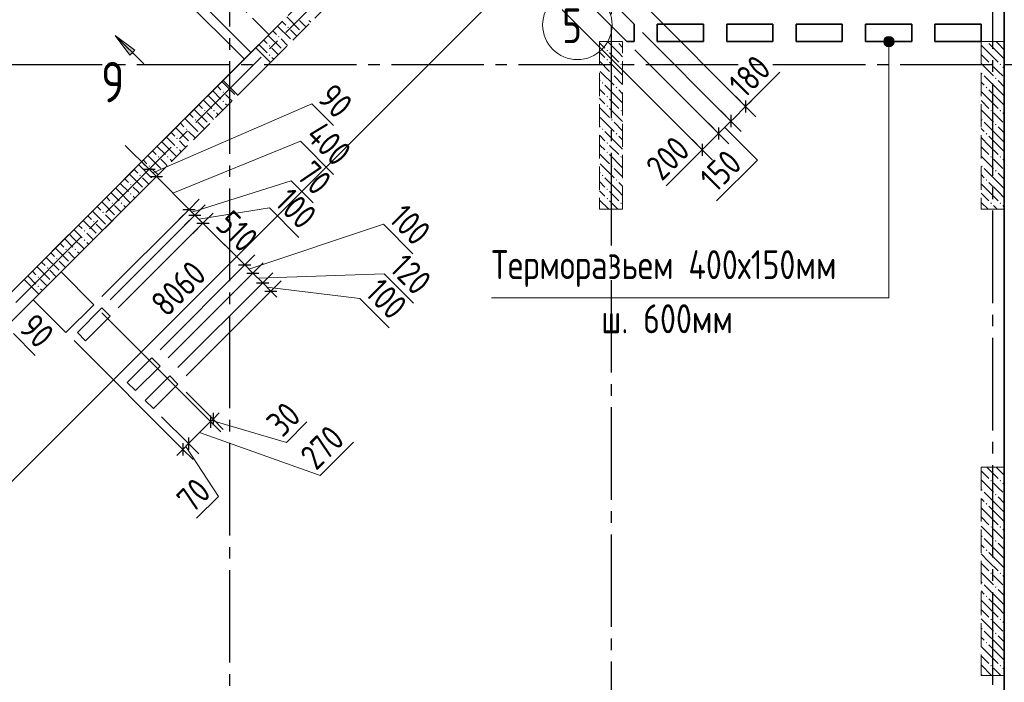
# Model space of a CAD drawing. Header units: millimetres. Extents: x 0 to 43617, y 0 to 59400.
# Tile 13 of 24: x 24560 to 33075, y 19190 to 24920. Entities that reach past the tile are written whole.
import ezdxf

# ---------------------------------------------------------------- set-up
doc = ezdxf.new("R2010")
doc.units = ezdxf.units.MM
doc.linetypes.add('______2', pattern=[270, 200, -70])
doc.linetypes.add('______5', pattern=[1100, 800, -100, 100, -100])
for name, color, linetype, lineweight in [('Standard', 7, 'Continuous', 25), ('ЖБ Балка Вышележаща', 7, 'Continuous', 25), ('ЖБ Пилон', 180, 'Continuous', 25), ('Макрос окна_ макрос двери', 7, 'Continuous', 18), ('Оси', 40, '______5', 18), ('Примечания', 7, 'Continuous', 25), ('Размерная выноска', 7, 'Continuous', 13), ('Сечения символ', 7, 'Continuous', 25)]:
    doc.layers.add(name, color=color, linetype=linetype, lineweight=lineweight)
for name, color, linetype, lineweight, true_color in [('ЖБ Балка Нижележащая', 7, '______2', 25, 0x8c8cff), ('ЖБ Перекрытие верхний уровень', 7, 'Continuous', 25, 0xe0e0ff), ('ЖБ Стена верхний уровень', 7, 'Continuous', 25, 0x006e00)]:
    doc.layers.add(name, color=color, linetype=linetype, lineweight=lineweight, true_color=true_color)
doc.styles.add('GOST 2.304-81', font='txt')
doc.styles.add('ISOCPEUR', font='txt')

msp = doc.modelspace()

# ---------------------------------------------------------------- hatches: boundary and pattern name
at = {"layer": 'ЖБ Пилон', "linetype": 'Continuous', "lineweight": 18, "transparency": 33554687}
for points in [[(29724.3, 24730), (29721, 24726.6), (29717.6, 24730)], [(32924.3, 24730), (32921, 24726.6), (32917.6, 24730)], [(29634.5, 24653.1), (29640.9, 24659.6), (29647.4, 24653.1), (29640.9, 24646.6)], [(29634.5, 24573.1), (29640.9, 24579.6), (29647.4, 24573.1), (29640.9, 24566.6)], [(29754.4, 24533.1), (29760.9, 24539.6), (29767.4, 24533.1), (29760.9, 24526.6)], [(32954.4, 24533.1), (32960.9, 24539.6), (32967.4, 24533.1), (32960.9, 24526.6)], [(33034.4, 24533.1), (33040.9, 24539.6), (33047.4, 24533.1), (33040.9, 24526.6)], [(29674.5, 24453.1), (29681, 24459.6), (29687.5, 24453.1), (29681, 24446.6)], [(32874.5, 24453.1), (32881, 24459.6), (32887.5, 24453.1), (32881, 24446.6)], [(29594.5, 24373.1), (29601, 24379.6), (29607.5, 24373.1), (29601, 24366.6)], [(32994.5, 24413.1), (33001, 24419.6), (33007.5, 24413.1), (33001, 24406.6)], [(29714.5, 24333.1), (29721, 24339.6), (29727.4, 24333.1), (29721, 24326.6)], [(32914.5, 24333.1), (32921, 24339.6), (32927.4, 24333.1), (32921, 24326.6)], [(29634.5, 24253.1), (29640.9, 24259.6), (29647.4, 24253.1), (29640.9, 24246.6)], [(29634.5, 24173.1), (29640.9, 24179.6), (29647.4, 24173.1), (29640.9, 24166.6)], [(29754.4, 24133.1), (29760.9, 24139.6), (29767.4, 24133.1), (29760.9, 24126.6)], [(32954.4, 24133.1), (32960.9, 24139.6), (32967.4, 24133.1), (32960.9, 24126.6)], [(33034.4, 24133.1), (33040.9, 24139.6), (33047.4, 24133.1), (33040.9, 24126.6)], [(29674.5, 24053.1), (29681, 24059.6), (29687.5, 24053.1), (29681, 24046.6)], [(32874.5, 24053.1), (32881, 24059.6), (32887.5, 24053.1), (32881, 24046.6)], [(32994.5, 24013.1), (33001, 24019.6), (33007.5, 24013.1), (33001, 24006.6)], [(29594.5, 23973.1), (29601, 23979.6), (29607.5, 23973.1), (29601, 23966.6)], [(29714.5, 23933.1), (29721, 23939.6), (29727.4, 23933.1), (29721, 23926.6)], [(32914.5, 23933.1), (32921, 23939.6), (32927.4, 23933.1), (32921, 23926.6)], [(29634.5, 23853.1), (29640.9, 23859.6), (29647.4, 23853.1), (29640.9, 23846.6)], [(29634.5, 23773.1), (29640.9, 23779.6), (29647.4, 23773.1), (29640.9, 23766.6)], [(29754.4, 23733.1), (29760.9, 23739.6), (29767.4, 23733.1), (29760.9, 23726.6)], [(32954.4, 23733.1), (32960.9, 23739.6), (32967.4, 23733.1), (32960.9, 23726.6)], [(33034.4, 23733.1), (33040.9, 23739.6), (33047.4, 23733.1), (33040.9, 23726.6)], [(29674.5, 23653.1), (29681, 23659.6), (29687.5, 23653.1), (29681, 23646.6)], [(32874.5, 23653.1), (32881, 23659.6), (32887.5, 23653.1), (32881, 23646.6)], [(32994.5, 23613.1), (33001, 23619.6), (33007.5, 23613.1), (33001, 23606.6)], [(29594.5, 23573.1), (29601, 23579.6), (29607.5, 23573.1), (29601, 23566.6)], [(29714.5, 23533.1), (29721, 23539.6), (29727.4, 23533.1), (29721, 23526.6)], [(32914.5, 23533.1), (32921, 23539.6), (32927.4, 23533.1), (32921, 23526.6)], [(29634.5, 23453.1), (29640.9, 23459.6), (29647.4, 23453.1), (29640.9, 23446.6)], [(29634.5, 23373.1), (29640.9, 23379.6), (29647.4, 23373.1), (29640.9, 23366.6)], [(29754.4, 23333.1), (29760.9, 23339.6), (29767.4, 23333.1), (29760.9, 23326.6)], [(32954.4, 23333.1), (32960.9, 23339.6), (32967.4, 23333.1), (32960.9, 23326.6)], [(33034.4, 23333.1), (33040.9, 23339.6), (33047.4, 23333.1), (33040.9, 23326.6)], [(32954.4, 20933.1), (32960.9, 20939.6), (32967.4, 20933.1), (32960.9, 20926.6)], [(33034.4, 20933.1), (33040.9, 20939.6), (33047.4, 20933.1), (33040.9, 20926.6)], [(32874.5, 20853.1), (32881, 20859.6), (32887.5, 20853.1), (32881, 20846.6)], [(32994.5, 20813.1), (33001, 20819.6), (33007.5, 20813.1), (33001, 20806.6)], [(32914.5, 20733.1), (32921, 20739.6), (32927.4, 20733.1), (32921, 20726.6)], [(32954.4, 20533.1), (32960.9, 20539.6), (32967.4, 20533.1), (32960.9, 20526.6)], [(33034.4, 20533.1), (33040.9, 20539.6), (33047.4, 20533.1), (33040.9, 20526.6)], [(32874.5, 20453.1), (32881, 20459.6), (32887.5, 20453.1), (32881, 20446.6)], [(32994.5, 20413.1), (33001, 20419.6), (33007.5, 20413.1), (33001, 20406.6)], [(32914.5, 20333.1), (32921, 20339.6), (32927.4, 20333.1), (32921, 20326.6)], [(32954.4, 20133.1), (32960.9, 20139.6), (32967.4, 20133.1), (32960.9, 20126.6)], [(33034.4, 20133.1), (33040.9, 20139.6), (33047.4, 20133.1), (33040.9, 20126.6)], [(32874.5, 20053.1), (32881, 20059.6), (32887.5, 20053.1), (32881, 20046.6)], [(32994.5, 20013.1), (33001, 20019.6), (33007.5, 20013.1), (33001, 20006.6)], [(32914.5, 19933.1), (32921, 19939.6), (32927.4, 19933.1), (32921, 19926.6)], [(32954.4, 19733.1), (32960.9, 19739.6), (32967.4, 19733.1), (32960.9, 19726.6)], [(33034.4, 19733.1), (33040.9, 19739.6), (33047.4, 19733.1), (33040.9, 19726.6)], [(32874.5, 19653.1), (32881, 19659.6), (32887.5, 19653.1), (32881, 19646.6)], [(32994.5, 19613.1), (33001, 19619.6), (33007.5, 19613.1), (33001, 19606.6)], [(32914.5, 19533.1), (32921, 19539.6), (32927.4, 19533.1), (32921, 19526.6)], [(32954.4, 19333.1), (32960.9, 19339.6), (32967.4, 19333.1), (32960.9, 19326.6)], [(33034.4, 19333.1), (33040.9, 19339.6), (33047.4, 19333.1), (33040.9, 19326.6)], [(32874.5, 19253.1), (32881, 19259.6), (32887.5, 19253.1), (32884.3, 19250), (32877.6, 19250)]]:
    msp.add_hatch(color=7, dxfattribs=at).paths.add_polyline_path(points, flags=16)
at = {"layer": 'ЖБ Стена верхний уровень', "linetype": 'Continuous', "lineweight": 18, "transparency": 33554687}
for points in [[(26794.5, 24773.1), (26801, 24779.6), (26807.5, 24773.1), (26801, 24766.6)], [(26874.5, 24853.1), (26881, 24859.6), (26887.5, 24853.1), (26881, 24846.6)], [(26714.5, 24693.1), (26721, 24699.6), (26727.4, 24693.1), (26721, 24686.6)], [(26714.5, 24613.1), (26721, 24619.6), (26727.4, 24613.1), (26721, 24606.6)], [(26314.5, 24293.1), (26321, 24299.6), (26327.4, 24293.1), (26321, 24286.6)], [(26314.5, 24213.1), (26321, 24219.6), (26327.4, 24213.1), (26321, 24206.6)], [(26154.4, 24133.1), (26160.9, 24139.6), (26167.4, 24133.1), (26160.9, 24126.6)], [(26234.5, 24133.1), (26240.9, 24139.6), (26247.4, 24133.1), (26240.9, 24126.6)], [(26074.5, 24053.1), (26081, 24059.6), (26087.5, 24053.1), (26081, 24046.6)], [(25994.5, 23973.1), (26001, 23979.6), (26007.5, 23973.1), (26001, 23966.6)], [(25914.5, 23893.1), (25921, 23899.6), (25927.4, 23893.1), (25921, 23886.6)], [(25914.5, 23813.1), (25921, 23819.6), (25927.4, 23813.1), (25921, 23806.6)], [(25754.4, 23733.1), (25760.9, 23739.6), (25767.4, 23733.1), (25760.9, 23726.6)], [(25834.5, 23733.1), (25840.9, 23739.6), (25847.4, 23733.1), (25840.9, 23726.6)], [(25674.5, 23653.1), (25681, 23659.6), (25687.5, 23653.1), (25681, 23646.6)], [(25594.5, 23573.1), (25601, 23579.6), (25607.5, 23573.1), (25601, 23566.6)], [(25514.5, 23493.1), (25521, 23499.6), (25527.4, 23493.1), (25521, 23486.6)], [(25514.5, 23413.1), (25521, 23419.6), (25527.4, 23413.1), (25521, 23406.6)], [(25354.4, 23333.1), (25360.9, 23339.6), (25367.4, 23333.1), (25360.9, 23326.6)], [(25434.5, 23333.1), (25440.9, 23339.6), (25447.4, 23333.1), (25440.9, 23326.6)], [(25274.5, 23253.1), (25281, 23259.6), (25287.5, 23253.1), (25281, 23246.6)], [(25194.5, 23173.1), (25201, 23179.6), (25207.5, 23173.1), (25201, 23166.6)], [(25114.5, 23093.1), (25121, 23099.6), (25127.4, 23093.1), (25121, 23086.6)], [(25114.5, 23013.1), (25121, 23019.6), (25127.4, 23013.1), (25121, 23006.6)], [(24954.4, 22933.1), (24960.9, 22939.6), (24967.4, 22933.1), (24960.9, 22926.6)], [(25034.5, 22933.1), (25040.9, 22939.6), (25047.4, 22933.1), (25040.9, 22926.6)], [(24874.5, 22853.1), (24881, 22859.6), (24887.5, 22853.1), (24881, 22846.6)], [(24794.5, 22773.1), (24801, 22779.6), (24807.5, 22773.1), (24801, 22766.6)], [(24714.5, 22693.1), (24721, 22699.6), (24727.4, 22693.1), (24721, 22686.6)], [(24714.5, 22613.1), (24721, 22619.6), (24727.4, 22613.1), (24721, 22606.6)]]:
    msp.add_hatch(color=7, dxfattribs=at).paths.add_polyline_path(points, flags=16)
at = {"layer": 'Примечания', "linetype": 'Continuous', "lineweight": 13, "transparency": 33554687}
for points in [[(32032.2, 24730), (32122.2, 24730), (32115.9, 24752.5)], [(32032.2, 24730), (32115.9, 24752.5), (32038.5, 24752.5)], [(32038.5, 24707.5), (32122.2, 24730), (32032.2, 24730)], [(32038.5, 24752.5), (32115.9, 24752.5), (32099.7, 24768.7)], [(32038.5, 24752.5), (32099.7, 24768.7), (32054.7, 24768.7)], [(32038.5, 24707.5), (32115.9, 24707.5), (32122.2, 24730)], [(32054.7, 24691.3), (32115.9, 24707.5), (32038.5, 24707.5)], [(32054.7, 24768.7), (32099.7, 24768.7), (32077.2, 24775)], [(32054.7, 24691.3), (32099.7, 24691.3), (32115.9, 24707.5)], [(32099.7, 24691.3), (32054.7, 24691.3), (32077.2, 24685)]]:
    msp.add_hatch(color=7, dxfattribs=at).paths.add_polyline_path(points)
at = {"layer": 'Сечения символ', "linetype": 'Continuous', "lineweight": 13, "transparency": 33554687}
msp.add_hatch(color=7, dxfattribs=at).paths.add_polyline_path([(25513.8, 24613.3), (25386.6, 24783), (25556.3, 24655.7)], flags=16)

# ---------------------------------------------------------------- linework, layer by layer
at = {"layer": 'Standard', "color": 7, "linetype": 'Continuous', "lineweight": 13, "transparency": 33554687}
for p, q in [((23211.2, 19647.7), (28910.5, 25347)), ((25710.3, 23594.3), (27086.8, 24193)), ((27086.8, 24193), (27274.9, 24004.9)), ((30837.7, 24169.3), (30890.7, 24222.4)), ((30711.2, 24042.8), (30604.4, 23936)), ((30604.4, 23936), (30462.9, 23794.6)), ((25883.6, 23421), (26987.4, 23869.7)), ((26987.4, 23869.7), (27274.9, 23582.2)), ((30462.9, 23794.6), (30409.9, 23741.5)), ((25678.5, 23626.1), (25625.5, 23679.1)), ((25678.5, 23626.1), (25742.1, 23562.5)), ((25742.1, 23562.5), (26025, 23279.6)), ((26049.8, 23254.8), (26908.8, 23525.6)), ((26908.8, 23525.6), (27096.8, 23337.6)), ((26025, 23279.6), (26074.5, 23230.1)), ((26109.9, 23194.7), (26720, 23291.7)), ((26720, 23291.7), (26974.3, 23037.3)), ((26074.5, 23230.1), (26145.3, 23159.4)), ((26145.3, 23159.4), (26505.9, 22798.7)), ((26541.2, 22763.4), (27706.4, 23150.8)), ((27706.4, 23150.8), (27960.8, 22896.4)), ((26505.9, 22798.7), (26576.6, 22728)), ((26576.6, 22728), (26661.4, 22643.2)), ((26619, 22685.6), (27712.3, 22722.2)), ((27712.3, 22722.2), (27966.6, 22467.8)), ((26661.4, 22643.2), (26732.1, 22572.4)), ((26696.8, 22607.8), (27501.5, 22510.2)), ((26732.1, 22572.4), (26785.2, 22519.4)), ((27501.5, 22510.2), (27755.8, 22255.8)), ((24505.8, 22205.1), (24693.8, 22017.1)), ((26232.7, 21465.8), (26211.5, 21444.6)), ((26232.7, 21465.8), (26285.8, 21518.9)), ((26211.5, 21444.6), (26020.6, 21253.7)), ((26222.1, 21455.2), (26867.6, 21265.1)), ((26867.6, 21265.1), (27044.6, 21442.1)), ((26116.1, 21349.2), (27159.7, 20978.3)), ((25971.1, 21204.2), (25918.1, 21151.2)), ((26020.6, 21253.7), (25971.1, 21204.2)), ((25995.9, 21228.9), (26278.4, 20796.4)), ((27159.7, 20978.3), (27447.3, 21265.8)), ((26278.4, 20796.4), (26090.3, 20608.4))]:
    msp.add_line(p, q, dxfattribs=at)
at = {"layer": 'Standard', "color": 251, "linetype": 'Continuous', "lineweight": -3, "true_color": 0x656565, "transparency": 33554687}
for p, q in [((30837.7, 24169.3), (30749.3, 24257.7)), ((30711.2, 24042.8), (30622.8, 24131.2)), ((30837.7, 24169.3), (30926.1, 24081)), ((30604.4, 23936), (30516, 24024.4)), ((30711.2, 24042.8), (30799.6, 23954.4)), ((30604.4, 23936), (30692.8, 23847.6)), ((30462.9, 23794.6), (30374.6, 23883)), ((30462.9, 23794.6), (30551.3, 23706.2)), ((25678.5, 23626.1), (25766.9, 23714.5)), ((25678.5, 23626.1), (25586.5, 23534)), ((25678.5, 23626.1), (25590.1, 23537.7)), ((25742.1, 23562.5), (25830.5, 23650.8)), ((25742.1, 23562.5), (24988.6, 22808.9)), ((25742.1, 23562.5), (25653.8, 23474.1)), ((26025, 23279.6), (26113.4, 23368)), ((26025, 23279.6), (25271.5, 22526.1)), ((26025, 23279.6), (25936.6, 23191.2)), ((26074.5, 23230.1), (26162.9, 23318.5)), ((26145.3, 23159.4), (26233.6, 23247.7)), ((26074.5, 23230.1), (25342.2, 22497.8)), ((26074.5, 23230.1), (25986.2, 23141.7)), ((26145.3, 23159.4), (25412.9, 22427)), ((26145.3, 23159.4), (26056.9, 23071)), ((26505.9, 22798.7), (26594.3, 22887.1)), ((26505.9, 22798.7), (25773.6, 22066.4)), ((26505.9, 22798.7), (26417.5, 22710.3)), ((26576.6, 22728), (26665, 22816.4)), ((26576.6, 22728), (25844.3, 21995.7)), ((26576.6, 22728), (26488.2, 22639.6)), ((26661.4, 22643.2), (26749.8, 22731.5)), ((26732.1, 22572.4), (26820.5, 22660.8)), ((26661.4, 22643.2), (25929.1, 21910.9)), ((26732.1, 22572.4), (25999.8, 21840.1)), ((26661.4, 22643.2), (26573.1, 22554.8)), ((26732.1, 22572.4), (26643.8, 22484.1)), ((26211.5, 21444.6), (25271.5, 22384.7)), ((25971.1, 21204.2), (25031.1, 22144.3)), ((26232.7, 21465.8), (25999.8, 21698.7)), ((26232.7, 21465.8), (26144.3, 21554.2)), ((26020.6, 21253.7), (25787.7, 21486.6)), ((26211.5, 21444.6), (26123.1, 21533)), ((26232.7, 21465.8), (26321.1, 21377.4)), ((26211.5, 21444.6), (26299.9, 21356.2)), ((25971.1, 21204.2), (25882.7, 21292.6)), ((26020.6, 21253.7), (25932.2, 21342.1)), ((25971.1, 21204.2), (26059.5, 21115.8)), ((26020.6, 21253.7), (26109, 21165.3))]:
    msp.add_line(p, q, dxfattribs=at)
at = {"layer": 'Standard', "color": 7, "linetype": 'Continuous', "lineweight": 25, "transparency": 33554687}
for p, q in [((30837.7, 24222.4), (30837.7, 24116.3)), ((30711.2, 24095.8), (30711.2, 23989.8)), ((30604.4, 23989), (30604.4, 23883)), ((30462.9, 23847.6), (30462.9, 23741.5)), ((25625.5, 23626.1), (25731.5, 23626.1)), ((25689.1, 23562.5), (25795.2, 23562.5)), ((25972, 23279.6), (26078, 23279.6)), ((26021.5, 23230.1), (26127.6, 23230.1)), ((26092.2, 23159.4), (26198.3, 23159.4)), ((26452.8, 22798.7), (26558.9, 22798.7)), ((26523.6, 22728), (26629.6, 22728)), ((26608.4, 22643.2), (26714.5, 22643.2)), ((26679.1, 22572.4), (26785.2, 22572.4)), ((26211.5, 21497.7), (26211.5, 21391.6)), ((26232.7, 21518.9), (26232.7, 21412.8)), ((26020.6, 21306.7), (26020.6, 21200.7)), ((25971.1, 21257.2), (25971.1, 21151.2))]:
    msp.add_line(p, q, dxfattribs=at)
msp.add_lwpolyline([(7394, 10100), (33074, 10100), (33074, 57220), (7394, 57220), (7394, 10100)], dxfattribs=at)
at = {"layer": 'Standard', "color": 7, "linetype": 'Continuous', "lineweight": 13, "transparency": 33554687}
for points in [[(7674, 10380), (33074, 10380), (33074, 57220), (7674, 57220), (7674, 10380)], [(30837.7, 24169.3), (30734.6, 24066.3), (30734.6, 24066.3), (30711.2, 24042.8)]]:
    msp.add_lwpolyline(points, dxfattribs=at)
at = {"layer": 'Standard', "color": 251, "linetype": 'Continuous', "lineweight": -3, "true_color": 0x656565, "transparency": 33554687}
for points in [[(30462.9, 23794.6), (30450.9, 23806.6), (30450.9, 23806.6), (29170.5, 25087.1)], [(30837.7, 24169.3), (30827.4, 24179.7), (30827.4, 24179.7), (30825.7, 24181.4), (30825.7, 24181.4), (30017.8, 24989.3)], [(30711.2, 24042.8), (30699.2, 24054.8), (30699.2, 24054.8), (29944.7, 24809.3)], [(30604.4, 23936), (30592.3, 23948), (30592.3, 23948), (29881.1, 24659.3)]]:
    msp.add_lwpolyline(points, dxfattribs=at)
at = {"layer": 'ЖБ Балка Вышележаща', "color": 7, "linetype": 'Continuous', "lineweight": 35, "transparency": 33554687}
for p, q in [((24722, 26360.6), (26503.9, 24578.7)), ((26503.9, 24578.7), (26560.4, 24635.3))]:
    msp.add_line(p, q, dxfattribs=at)
at = {"layer": 'ЖБ Балка Нижележащая', "color": 251, "linetype": '______2', "lineweight": 18, "true_color": 0x656565, "transparency": 33554687}
for p, q in [((26716, 24790.9), (24934.1, 26572.8)), ((26560.4, 24635.3), (26716, 24790.9))]:
    msp.add_line(p, q, dxfattribs=at)
at = {"layer": 'ЖБ Перекрытие верхний уровень', "color": 7, "linetype": 'Continuous', "lineweight": 35, "transparency": 33554687}
for p, q in [((26560.4, 24635.3), (24778.5, 26417.2)), ((29576.3, 25176.2), (29872.5, 24880)), ((29810.4, 24730), (29470.2, 25070.2)), ((33074, 10100), (33074, 25060)), ((29872.5, 24880), (29874, 24880)), ((29874, 24880), (29874, 24730)), ((30074, 24880), (30474, 24880)), ((30074, 24730), (30074, 24880)), ((30474, 24880), (30474, 24730)), ((30674, 24880), (31074, 24880)), ((30674, 24730), (30674, 24880)), ((31074, 24880), (31074, 24730)), ((31274, 24880), (31674, 24880)), ((31274, 24730), (31274, 24880)), ((31674, 24880), (31674, 24730)), ((31874, 24880), (32274, 24880)), ((31874, 24730), (31874, 24880)), ((32274, 24880), (32274, 24730)), ((32474, 24880), (32874, 24880)), ((32474, 24730), (32474, 24880)), ((32874, 24880), (32874, 24730)), ((29874, 24730), (29810.4, 24730)), ((30474, 24730), (30074, 24730)), ((31074, 24730), (30674, 24730)), ((31674, 24730), (31274, 24730)), ((32274, 24730), (31874, 24730)), ((32874, 24730), (32474, 24730)), ((23700.2, 21775.1), (26560.4, 24635.3)), ((24917.9, 22738.2), (24677.5, 22497.8)), ((25200.8, 22455.4), (24917.9, 22738.2)), ((24677.5, 22497.8), (24960.3, 22215)), ((24960.3, 22215), (25200.8, 22455.4)), ((25271.5, 22427), (25059.4, 22214.9)), ((25342.2, 22356.3), (25271.5, 22427)), ((25130.1, 22144.2), (25342.2, 22356.3)), ((25059.4, 22214.9), (25130.1, 22144.2)), ((25702.9, 21995.7), (25490.7, 21783.6)), ((25773.6, 21925), (25702.9, 21995.7)), ((25561.4, 21712.9), (25773.6, 21925)), ((25858.4, 21840.1), (25646.3, 21628)), ((25929.1, 21769.4), (25858.4, 21840.1)), ((25490.7, 21783.6), (25561.4, 21712.9)), ((25717, 21557.3), (25929.1, 21769.4)), ((25646.3, 21628), (25717, 21557.3))]:
    msp.add_line(p, q, dxfattribs=at)
at = {"layer": 'ЖБ Пилон', "color": 253, "linetype": '______2', "lineweight": 13, "true_color": 0xa0a0a0, "transparency": 33554687}
for p, q in [((29574, 24730), (29574, 23280)), ((29774, 24730), (29574, 24730)), ((29774, 23280), (29774, 24730)), ((32874, 24730), (32874, 23280)), ((33074, 24730), (32874, 24730)), ((33074, 23280), (33074, 24730)), ((29574, 23280), (29774, 23280)), ((32874, 23280), (33074, 23280)), ((32874, 21050), (32874, 19250)), ((33074, 21050), (32874, 21050)), ((33074, 19250), (33074, 21050)), ((32874, 19250), (33074, 19250))]:
    msp.add_line(p, q, dxfattribs=at)
at = {"layer": 'ЖБ Пилон', "color": 9, "linetype": 'Continuous', "lineweight": 18, "true_color": 0xc7c7c7, "transparency": 33554687}
for p, q in [((29574, 24720.1), (29621, 24673.1)), ((29740.9, 24633.1), (29644.1, 24730)), ((29740.9, 24713.1), (29774, 24680.1)), ((32940.9, 24633.1), (32874, 24700.1)), ((32940.9, 24713.1), (33021, 24633.1)), ((33021, 24713.1), (33004.1, 24730)), ((33021, 24713.1), (33074, 24660.1)), ((29581, 24633.1), (29574, 24640.1)), ((29621, 24593.1), (29581, 24633.1)), ((29660.9, 24633.1), (29740.9, 24553.1)), ((29740.9, 24633.1), (29774, 24600.1)), ((32874, 24620.1), (32940.9, 24553.1)), ((32940.9, 24633.1), (33021, 24553.1)), ((33021, 24633.1), (33074, 24580.1)), ((29574, 24560.1), (29660.9, 24473.1)), ((29660.9, 24553.1), (29774, 24440.1)), ((32874, 24540.1), (32981, 24433.1)), ((29581, 24473.1), (29701, 24353.1)), ((33021, 24473.1), (32981, 24513.1)), ((33060.9, 24433.1), (33021, 24473.1)), ((33060.9, 24513.1), (33074, 24500.1)), ((29574, 24400.1), (29581, 24393.1)), ((29740.9, 24233.1), (29621, 24353.1)), ((29774, 24360.1), (29701, 24433.1)), ((32874, 24380.1), (32901, 24353.1)), ((33021, 24313.1), (32901, 24433.1)), ((33021, 24393.1), (33074, 24340.1)), ((29574, 24320.1), (29621, 24273.1)), ((29740.9, 24313.1), (29774, 24280.1)), ((32940.9, 24233.1), (32874, 24300.1)), ((32940.9, 24313.1), (33021, 24233.1)), ((33021, 24313.1), (33074, 24260.1)), ((29581, 24233.1), (29574, 24240.1)), ((29621, 24193.1), (29581, 24233.1)), ((29660.9, 24233.1), (29740.9, 24153.1)), ((29740.9, 24233.1), (29774, 24200.1)), ((32874, 24220.1), (32940.9, 24153.1)), ((32940.9, 24233.1), (33021, 24153.1)), ((33021, 24233.1), (33074, 24180.1)), ((29574, 24160.1), (29660.9, 24073.1)), ((29660.9, 24153.1), (29774, 24040.1)), ((32874, 24140.1), (32981, 24033.1)), ((33021, 24073.1), (32981, 24113.1)), ((33060.9, 24113.1), (33074, 24100.1)), ((29581, 24073.1), (29701, 23953.1)), ((29774, 23960.1), (29701, 24033.1)), ((33021, 23913.1), (32901, 24033.1)), ((33060.9, 24033.1), (33021, 24073.1)), ((29574, 24000.1), (29581, 23993.1)), ((29740.9, 23833.1), (29621, 23953.1)), ((32874, 23980.1), (32901, 23953.1)), ((33021, 23993.1), (33074, 23940.1)), ((29574, 23920.1), (29621, 23873.1)), ((29740.9, 23913.1), (29774, 23880.1)), ((32940.9, 23833.1), (32874, 23900.1)), ((32940.9, 23913.1), (33021, 23833.1)), ((33021, 23913.1), (33074, 23860.1)), ((29581, 23833.1), (29574, 23840.1)), ((29574, 23760.1), (29660.9, 23673.1)), ((29621, 23793.1), (29581, 23833.1)), ((29660.9, 23833.1), (29740.9, 23753.1)), ((29740.9, 23833.1), (29774, 23800.1)), ((32874, 23820.1), (32940.9, 23753.1)), ((32940.9, 23833.1), (33021, 23753.1)), ((33021, 23833.1), (33074, 23780.1)), ((29581, 23673.1), (29701, 23553.1)), ((29660.9, 23753.1), (29774, 23640.1)), ((32874, 23740.1), (32981, 23633.1)), ((33021, 23673.1), (32981, 23713.1)), ((33060.9, 23633.1), (33021, 23673.1)), ((33060.9, 23713.1), (33074, 23700.1)), ((29574, 23600.1), (29581, 23593.1)), ((29774, 23560.1), (29701, 23633.1)), ((33021, 23513.1), (32901, 23633.1)), ((33021, 23593.1), (33074, 23540.1)), ((29574, 23520.1), (29621, 23473.1)), ((29740.9, 23433.1), (29621, 23553.1)), ((29740.9, 23513.1), (29774, 23480.1)), ((32874, 23580.1), (32901, 23553.1)), ((32940.9, 23513.1), (33021, 23433.1)), ((33021, 23513.1), (33074, 23460.1)), ((29581, 23433.1), (29574, 23440.1)), ((29621, 23393.1), (29581, 23433.1)), ((29660.9, 23433.1), (29740.9, 23353.1)), ((29740.9, 23433.1), (29774, 23400.1)), ((32940.9, 23433.1), (32874, 23500.1)), ((32874, 23420.1), (32940.9, 23353.1)), ((32940.9, 23433.1), (33021, 23353.1)), ((33021, 23433.1), (33074, 23380.1)), ((29574, 23360.1), (29654.1, 23280)), ((29660.9, 23353.1), (29734.1, 23280)), ((32874, 23340.1), (32934.1, 23280)), ((33014.1, 23280), (32981, 23313.1)), ((33060.9, 23313.1), (33074, 23300.1)), ((32940.9, 21033.1), (32924.1, 21050)), ((32940.9, 21033.1), (33021, 20953.1)), ((33004.1, 21050), (33021, 21033.1)), ((33021, 21033.1), (33074, 20980.1)), ((32874, 21020.1), (32940.9, 20953.1)), ((32874, 20940.1), (32981, 20833.1)), ((33021, 20873.1), (32981, 20913.1)), ((33060.9, 20833.1), (33021, 20873.1)), ((33060.9, 20913.1), (33074, 20900.1)), ((32874, 20780.1), (32901, 20753.1)), ((33021, 20713.1), (32901, 20833.1)), ((33021, 20793.1), (33074, 20740.1)), ((32940.9, 20633.1), (32874, 20700.1)), ((32940.9, 20713.1), (33021, 20633.1)), ((33021, 20713.1), (33074, 20660.1)), ((32874, 20620.1), (32940.9, 20553.1)), ((32940.9, 20633.1), (33021, 20553.1)), ((33021, 20633.1), (33074, 20580.1)), ((32874, 20540.1), (32981, 20433.1)), ((33021, 20473.1), (32981, 20513.1)), ((33060.9, 20433.1), (33021, 20473.1)), ((33060.9, 20513.1), (33074, 20500.1)), ((32874, 20380.1), (32901, 20353.1)), ((33021, 20313.1), (32901, 20433.1)), ((33021, 20393.1), (33074, 20340.1)), ((32940.9, 20233.1), (32874, 20300.1)), ((32940.9, 20313.1), (33021, 20233.1)), ((33021, 20313.1), (33074, 20260.1)), ((32874, 20220.1), (32940.9, 20153.1)), ((32940.9, 20233.1), (33021, 20153.1)), ((33021, 20233.1), (33074, 20180.1)), ((32874, 20140.1), (32981, 20033.1)), ((33021, 20073.1), (32981, 20113.1)), ((33060.9, 20113.1), (33074, 20100.1)), ((33021, 19913.1), (32901, 20033.1)), ((33060.9, 20033.1), (33021, 20073.1)), ((32874, 19980.1), (32901, 19953.1)), ((33021, 19993.1), (33074, 19940.1)), ((32940.9, 19833.1), (32874, 19900.1)), ((32940.9, 19913.1), (33021, 19833.1)), ((33021, 19913.1), (33074, 19860.1)), ((32874, 19820.1), (32940.9, 19753.1)), ((32940.9, 19833.1), (33021, 19753.1)), ((33021, 19833.1), (33074, 19780.1)), ((32874, 19740.1), (32981, 19633.1)), ((33021, 19673.1), (32981, 19713.1)), ((33060.9, 19633.1), (33021, 19673.1)), ((33060.9, 19713.1), (33074, 19700.1)), ((33021, 19513.1), (32901, 19633.1)), ((33021, 19593.1), (33074, 19540.1)), ((32874, 19580.1), (32901, 19553.1)), ((32940.9, 19433.1), (32874, 19500.1)), ((32940.9, 19513.1), (33021, 19433.1)), ((33021, 19513.1), (33074, 19460.1)), ((32874, 19420.1), (32940.9, 19353.1)), ((32940.9, 19433.1), (33021, 19353.1)), ((33021, 19433.1), (33074, 19380.1)), ((32874, 19340.1), (32964.1, 19250)), ((33021, 19273.1), (32981, 19313.1)), ((33044.1, 19250), (33021, 19273.1)), ((33060.9, 19313.1), (33074, 19300.1))]:
    msp.add_line(p, q, dxfattribs=at)
at = {"layer": 'ЖБ Стена верхний уровень', "color": 251, "linetype": '______2', "lineweight": 13, "true_color": 0x656565, "transparency": 33554687}
for p, q in [((28550.9, 26625.8), (26602.9, 24677.7)), ((26730.1, 24550.5), (28678.2, 26498.5)), ((26730.1, 24550.5), (26602.9, 24677.7)), ((26320, 24394.9), (24598.2, 22673.1)), ((26320, 24394.9), (26447.3, 24267.6)), ((24725.5, 22545.8), (26447.3, 24267.6)), ((24725.5, 22545.8), (24598.2, 22673.1))]:
    msp.add_line(p, q, dxfattribs=at)
at = {"layer": 'ЖБ Стена верхний уровень', "color": 9, "linetype": 'Continuous', "lineweight": 18, "true_color": 0xc7c7c7, "transparency": 33554687}
for p, q in [((27021, 24873.1), (26981, 24913.1)), ((27036.9, 24857.2), (27021, 24873.1)), ((27060.9, 24913.1), (27076.9, 24897.2)), ((26956.9, 24777.2), (26901, 24833.1)), ((26876.9, 24697.2), (26821, 24753.1)), ((26781, 24633.1), (26740.9, 24673.1)), ((26796.9, 24617.2), (26781, 24633.1)), ((26740.9, 24593.1), (26756.9, 24577.2)), ((26381, 24233.1), (26340.9, 24273.1)), ((26221, 24233.1), (26316.9, 24137.2)), ((26340.9, 24193.1), (26356.9, 24177.2)), ((26396.9, 24217.2), (26381, 24233.1)), ((26221, 24073.1), (26181, 24113.1)), ((26260.9, 24113.1), (26276.9, 24097.2)), ((26156.9, 23977.2), (26101, 24033.1)), ((26236.9, 24057.2), (26221, 24073.1)), ((26076.9, 23897.2), (26021, 23953.1)), ((25981, 23833.1), (25940.9, 23873.1)), ((25821, 23833.1), (25916.9, 23737.2)), ((25940.9, 23793.1), (25956.9, 23777.2)), ((25996.9, 23817.2), (25981, 23833.1)), ((25821, 23673.1), (25781, 23713.1)), ((25836.9, 23657.2), (25821, 23673.1)), ((25860.9, 23713.1), (25876.9, 23697.2)), ((25756.9, 23577.2), (25701, 23633.1)), ((25676.9, 23497.2), (25621, 23553.1)), ((25421, 23433.1), (25516.9, 23337.2)), ((25581, 23433.1), (25540.9, 23473.1)), ((25596.9, 23417.2), (25581, 23433.1)), ((25540.9, 23393.1), (25556.9, 23377.2)), ((25421, 23273.1), (25381, 23313.1)), ((25436.9, 23257.2), (25421, 23273.1)), ((25460.9, 23313.1), (25476.9, 23297.2)), ((25356.9, 23177.2), (25301, 23233.1)), ((25276.9, 23097.2), (25221, 23153.1)), ((25021, 23033.1), (25116.9, 22937.2)), ((25181, 23033.1), (25140.9, 23073.1)), ((25140.9, 22993.1), (25156.9, 22977.2)), ((25196.9, 23017.2), (25181, 23033.1)), ((25021, 22873.1), (24981, 22913.1)), ((25060.9, 22913.1), (25076.9, 22897.2)), ((24956.9, 22777.2), (24901, 22833.1)), ((25036.9, 22857.2), (25021, 22873.1)), ((24876.9, 22697.2), (24821, 22753.1)), ((24781, 22633.1), (24740.9, 22673.1)), ((24740.9, 22593.1), (24756.9, 22577.2)), ((24796.9, 22617.2), (24781, 22633.1))]:
    msp.add_line(p, q, dxfattribs=at)
for points in [[(26789.6, 24864.5), (26789.6, 24864.5), (26901, 24753.1)], [(26829.6, 24904.5), (26829.6, 24904.5), (26860.9, 24873.1)], [(26869.6, 24944.5), (26869.6, 24944.5), (26981, 24833.1)], [(26709.6, 24784.5), (26709.6, 24784.5), (26821, 24673.1)], [(26749.6, 24824.5), (26749.6, 24824.5), (26781, 24793.1)], [(26629.6, 24704.5), (26629.6, 24704.5), (26701, 24633.1)], [(26669.6, 24744.5), (26669.6, 24744.5), (26701, 24713.1)], [(26309.6, 24384.5), (26309.6, 24384.5), (26309.6, 24384.5), (26421, 24273.1)], [(26229.6, 24304.5), (26229.6, 24304.5), (26229.6, 24304.5), (26301, 24233.1)], [(26269.6, 24344.5), (26269.6, 24344.5), (26269.6, 24344.5), (26301, 24313.1)], [(26109.6, 24184.5), (26109.6, 24184.5), (26109.6, 24184.5), (26140.9, 24153.1)], [(26149.6, 24224.5), (26149.6, 24224.5), (26149.6, 24224.5), (26221, 24153.1)], [(26189.6, 24264.5), (26189.6, 24264.5), (26189.6, 24264.5), (26221, 24233.1)], [(26029.6, 24104.5), (26029.6, 24104.5), (26029.6, 24104.5), (26060.9, 24073.1)], [(26069.6, 24144.5), (26069.6, 24144.5), (26069.6, 24144.5), (26181, 24033.1)], [(25949.6, 24024.5), (25949.6, 24024.5), (25949.6, 24024.5), (25981, 23993.1)], [(25989.6, 24064.5), (25989.6, 24064.5), (25989.6, 24064.5), (26101, 23953.1)], [(25869.6, 23944.5), (25869.6, 23944.5), (25869.6, 23944.5), (25901, 23913.1)], [(25909.6, 23984.5), (25909.6, 23984.5), (25909.6, 23984.5), (26021, 23873.1)], [(25789.6, 23864.5), (25789.6, 23864.5), (25789.6, 23864.5), (25821, 23833.1)], [(25829.6, 23904.5), (25829.6, 23904.5), (25829.6, 23904.5), (25901, 23833.1)], [(25709.6, 23784.5), (25709.6, 23784.5), (25709.6, 23784.5), (25740.9, 23753.1)], [(25749.6, 23824.5), (25749.6, 23824.5), (25749.6, 23824.5), (25821, 23753.1)], [(25629.6, 23704.5), (25629.6, 23704.5), (25629.6, 23704.5), (25660.9, 23673.1)], [(25669.6, 23744.5), (25669.6, 23744.5), (25669.6, 23744.5), (25781, 23633.1)], [(25549.6, 23624.5), (25549.6, 23624.5), (25549.6, 23624.5), (25581, 23593.1)], [(25589.6, 23664.5), (25589.6, 23664.5), (25589.6, 23664.5), (25701, 23553.1)], [(25429.6, 23504.5), (25429.6, 23504.5), (25429.6, 23504.5), (25501, 23433.1)], [(25469.6, 23544.5), (25469.6, 23544.5), (25469.6, 23544.5), (25501, 23513.1)], [(25509.6, 23584.5), (25509.6, 23584.5), (25509.6, 23584.5), (25621, 23473.1)], [(25349.6, 23424.5), (25349.6, 23424.5), (25349.6, 23424.5), (25421, 23353.1)], [(25389.6, 23464.5), (25389.6, 23464.5), (25389.6, 23464.5), (25421, 23433.1)], [(25269.6, 23344.5), (25269.6, 23344.5), (25269.6, 23344.5), (25381, 23233.1)], [(25309.6, 23384.5), (25309.6, 23384.5), (25309.6, 23384.5), (25340.9, 23353.1)], [(25189.6, 23264.5), (25189.6, 23264.5), (25189.6, 23264.5), (25301, 23153.1)], [(25229.6, 23304.5), (25229.6, 23304.5), (25229.6, 23304.5), (25260.9, 23273.1)], [(25109.6, 23184.5), (25109.6, 23184.5), (25109.6, 23184.5), (25221, 23073.1)], [(25149.6, 23224.5), (25149.6, 23224.5), (25149.6, 23224.5), (25181, 23193.1)], [(25029.6, 23104.5), (25029.6, 23104.5), (25029.6, 23104.5), (25101, 23033.1)], [(25069.6, 23144.5), (25069.6, 23144.5), (25069.6, 23144.5), (25101, 23113.1)], [(24949.6, 23024.5), (24949.6, 23024.5), (24949.6, 23024.5), (25021, 22953.1)], [(24989.6, 23064.5), (24989.6, 23064.5), (24989.6, 23064.5), (25021, 23033.1)], [(24829.6, 22904.5), (24829.6, 22904.5), (24829.6, 22904.5), (24860.9, 22873.1)], [(24869.6, 22944.5), (24869.6, 22944.5), (24869.6, 22944.5), (24981, 22833.1)], [(24909.6, 22984.5), (24909.6, 22984.5), (24909.6, 22984.5), (24940.9, 22953.1)], [(24749.6, 22824.5), (24749.6, 22824.5), (24749.6, 22824.5), (24781, 22793.1)], [(24789.6, 22864.5), (24789.6, 22864.5), (24789.6, 22864.5), (24901, 22753.1)], [(24669.6, 22744.5), (24669.6, 22744.5), (24669.6, 22744.5), (24701, 22713.1)], [(24709.6, 22784.5), (24709.6, 22784.5), (24709.6, 22784.5), (24821, 22673.1)], [(24629.6, 22704.5), (24629.6, 22704.5), (24629.6, 22704.5), (24701, 22633.1)]]:
    msp.add_lwpolyline(points, dxfattribs=at)
at = {"layer": 'Макрос окна_ макрос двери', "color": 7, "linetype": 'Continuous', "lineweight": -3, "transparency": 33554687}
for p, q in [((26602.9, 24677.7), (26320, 24394.9)), ((26447.3, 24267.6), (26730.1, 24550.5)), ((24598.2, 22673.1), (24315.4, 22390.2)), ((24442.7, 22263), (24725.5, 22545.8))]:
    msp.add_line(p, q, dxfattribs=at)
at = {"layer": 'Оси', "color": 8, "linetype": '______5', "lineweight": -3, "transparency": 33554687}
for p, q in [((26374, 50960), (26374, 7100)), ((14415.9, 12363.5), (32647.9, 30595.5)), ((29674, 25968.6), (29674, 7100)), ((32974, 25468.6), (32974, 7100)), ((34074, 24530), (4600, 24530)), ((34074, 24530), (4600, 24530))]:
    msp.add_line(p, q, dxfattribs=at)
at = {"layer": 'Оси', "color": 7, "linetype": 'Continuous', "lineweight": 13, "transparency": 33554687}
msp.add_circle((29382.6, 24874.9), 300, dxfattribs=at)
at = {"layer": 'Примечания', "color": 7, "linetype": 'Continuous', "lineweight": 13, "transparency": 33554687}
for p, q in [((32032.2, 24730), (32032.2, 24730)), ((32077.2, 24775), (32077.2, 24775)), ((32122.2, 24730), (32122.2, 24730)), ((32077.2, 24685), (32077.2, 24685))]:
    msp.add_line(p, q, dxfattribs=at)
msp.add_lwpolyline([(28639.4, 22513.7), (32077.2, 22513.7), (32077.2, 24730)], dxfattribs=at)
msp.add_circle((32077.2, 24730), 45, dxfattribs=at)
at = {"layer": 'Размерная выноска', "color": 7, "linetype": 'Continuous', "lineweight": 25, "transparency": 33554687}
for p, q in [((30837.7, 24169.3), (31134.7, 24466.3)), ((25678.5, 23626.1), (25473.4, 23831.2)), ((30462.9, 23794.6), (30151.8, 23483.4)), ((26025, 23279.6), (26336.1, 22968.5))]:
    msp.add_line(p, q, dxfattribs=at)
msp.add_lwpolyline([(30657.4, 23989), (30940.2, 23706.2), (30586.7, 23352.6)], dxfattribs=at)
at = {"layer": 'Сечения символ', "color": 7, "linetype": 'Continuous', "lineweight": 13, "transparency": 33554687}
for p, q in [((25386.6, 24783), (25632.3, 24537.3)), ((25386.6, 24783), (25386.6, 24783)), ((25386.6, 24783), (25386.6, 24783)), ((25386.6, 24783), (25386.6, 24783)), ((25386.6, 24783), (25556.3, 24655.7)), ((25513.8, 24613.3), (25386.6, 24783)), ((25556.3, 24655.7), (25513.8, 24613.3)), ((25535.1, 24634.5), (25545.7, 24623.9))]:
    msp.add_line(p, q, dxfattribs=at)

# ---------------------------------------------------------------- texts
at = {"layer": 'Standard', "color": 7, "linetype": 'Continuous', "lineweight": 25, "transparency": 33554687, "char_height": 220, "attachment_point": 7, "style": 'GOST 2.304-81'}
for s, insert, width, rotation in [('180', (30828.8, 24231.2), 485.085, 45), ('90', (27122.2, 24228.3), 391.306, 315), ('400', (27022.7, 23905.1), 531.968, 315), ('200', (30113.5, 23515.9), 531.964, 45), ('150', (30579.8, 23415.6), 469.501, 45), ('70', (26944.1, 23561), 391.311, 315), ('100', (26755.3, 23327.1), 485.076, 315), ('100', (27741.8, 23186.1), 485.085, 315), ('510', (26242.8, 23132.5), 469.501, 315), ('8060', (25832, 22339.2), 672.621, 45), ('120', (27747.6, 22757.5), 485.072, 315), ('100', (27536.8, 22545.6), 485.076, 315), ('90', (24541.2, 22240.5), 391.311, 315), ('30', (26832.3, 21300.5), 375.743, 45), ('270', (27124.4, 21013.7), 531.972, 45), ('70', (26055, 20643.7), 391.315, 45)]:
    msp.add_mtext(s, dxfattribs=dict(at, insert=insert, width=width, rotation=rotation))
at = {"layer": 'Оси', "color": 7, "linetype": 'Continuous', "lineweight": 25, "transparency": 33554687, "insert": (29251.1, 24717.4), "char_height": 300, "width": 326.407, "attachment_point": 7, "style": 'ISOCPEUR'}
msp.add_mtext('\\W0.78;5', dxfattribs=at)
at = {"layer": 'Примечания', "color": 7, "linetype": 'Continuous', "lineweight": 25, "transparency": 33554687, "char_height": 250, "attachment_point": 7, "style": 'GOST 2.304-81'}
for s, insert, width in [('Терморазьем\\~400х150мм', (28639.4, 22608.7), 3189.087), ('ш.\\~600мм', (29589.4, 22208.7), 1279.431)]:
    msp.add_mtext(s, dxfattribs=dict(at, insert=insert, width=width))
at = {"layer": 'Сечения символ', "color": 7, "linetype": 'Continuous', "lineweight": 35, "transparency": 33554687, "insert": (25264.4, 24205.1), "char_height": 350, "width": 380.809, "attachment_point": 7, "style": 'ISOCPEUR'}
msp.add_mtext('\\W0.78;9', dxfattribs=at)

doc.saveas('drawing.dxf')
